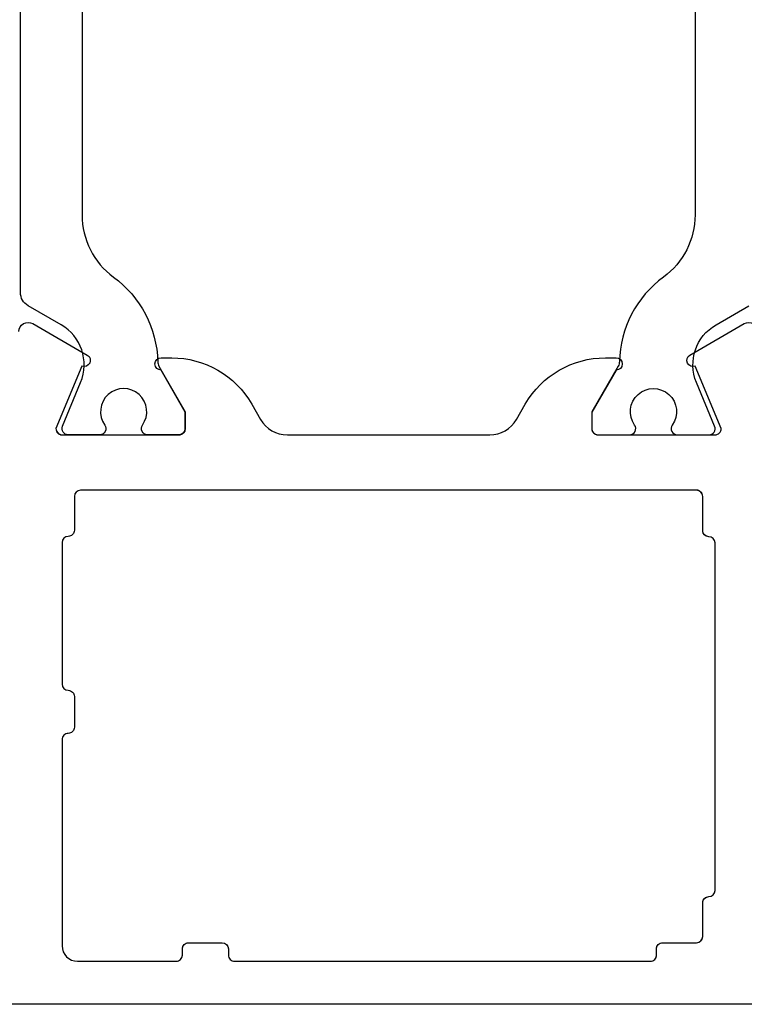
# Model space of a CAD drawing. Header units: millimetres. Extents: x 111285 to 237437, y -9513 to 52045.
# Tile 33 of 117: x 137659 to 137683, y 400 to 432. Entities that reach past the tile are written whole.
import ezdxf

# ---------------------------------------------------------------- set-up
doc = ezdxf.new("R2010")
doc.units = ezdxf.units.MM
doc.header["$LTSCALE"] = 100
doc.layers.get('0').update_dxf_attribs({"color": 252})
doc.layers.add('0-BUITENKOZIJNEN', color=252, linetype='Continuous')

# ---------------------------------------------------------------- blocks, each defined once
blk = doc.blocks.new('SR8-hori')
at = {"linetype": 'Continuous'}
for points in [[(29.04998664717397, 31.2591597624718), (29.04998664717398, 20.54084023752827, 0.2390872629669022), (30.07294793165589, 18.52382347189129, -0.2333969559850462), (31.50428045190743, 15.77544723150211, 0.1261734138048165), (31.54440312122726, 15.6319141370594), (32.39998664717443, 14.15000000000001), (32.39998664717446, 13.60000000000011), (32.39998664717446, 13.60000000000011, -0.4142135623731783), (32.19998664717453, 13.40000000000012), (31.17458331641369, 13.40000000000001, -0.609065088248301), (31.01151033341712, 13.71578947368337, 1.936491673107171), (29.78846296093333, 13.71578947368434, -0.6090650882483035), (29.62538997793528, 13.39999999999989), (28.59817844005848, 13.39999999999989, -0.5345111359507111), (28.41340253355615, 13.67653668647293), (29.00384395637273, 15.10198837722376, 0.3763733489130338), (28.36802465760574, 16.975051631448), (27.29998664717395, 17.59168366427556, -0.267949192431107), (27.04998664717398, 18.02469636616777), (27.049986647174, 33.7753036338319, -0.2679491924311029)], [(48.95001335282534, 31.25915976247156), (48.95001335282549, 20.54084023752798, -0.2390872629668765), (47.92705206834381, 18.52382347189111, 0.2333969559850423), (46.4957195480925, 15.77544723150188, -0.1261734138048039), (46.45559687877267, 15.63191413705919), (45.60001335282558, 14.14999999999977), (45.60001335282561, 13.59999999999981, 0.414213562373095), (45.8000133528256, 13.39999999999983), (46.82541668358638, 13.39999999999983, 0.609065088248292), (46.98848966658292, 13.71578947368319, -1.936491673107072), (48.21153703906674, 13.71578947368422, 0.6090650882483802), (48.37461002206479, 13.39999999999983), (49.4018215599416, 13.39999999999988), (49.4018215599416, 13.39999999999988, 0.5345111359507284), (49.58659746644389, 13.67653668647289), (49.58659746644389, 13.67653668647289), (48.99615604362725, 15.10198837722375, -0.3763733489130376), (49.6319753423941, 16.97505163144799), (50.70001335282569, 17.59168366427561, 0.2679491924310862)]]:
    blk.add_lwpolyline(points, format="xyb", dxfattribs=at)
at = {"layer": '0-BUITENKOZIJNEN', "linetype": 'Continuous', "ltscale": 0.25}
for points in [[(77.5, -5.100000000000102), (0.5000000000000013, -5.10000000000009, -0.4142135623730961)], [(27.00000000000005, 16.75172530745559, -0.5773512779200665), (27.45000078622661, 17.01153247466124), (29.21843469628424, 15.99051954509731, -0.9366166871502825), (29.04190355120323, 15.6325349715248), (28.20000000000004, 13.59999999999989, 0.4142135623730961), (28.40000000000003, 13.3999999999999), (32.20000000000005, 13.3999999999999, 0.4142135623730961), (32.40000000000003, 13.59999999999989), (32.40000000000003, 14.13999999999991), (31.61479999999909, 15.49999999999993, -0.9999925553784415), (31.6148029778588, 15.90000000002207), (31.96121378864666, 15.8999999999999, -0.2679492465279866), (34.55929030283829, 14.39999947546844), (34.84796489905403, 13.90000017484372, 0.2679492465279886), (35.71399040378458, 13.3999999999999), (42.28600959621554, 13.3999999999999, 0.2679492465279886), (43.15203510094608, 13.90000017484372), (43.44070969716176, 14.39999947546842, -0.2679492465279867), (46.0387862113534, 15.89999999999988), (46.38519696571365, 15.89999999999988, -0.9999924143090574), (46.38520000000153, 15.4999999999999), (45.60000000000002, 14.13999999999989), (45.60000000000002, 13.59999999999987, 0.4142135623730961), (45.80000000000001, 13.39999999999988), (49.60000000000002, 13.39999999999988, 0.4142135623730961), (49.80000000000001, 13.59999999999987), (48.95809644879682, 15.63253497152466, -0.9366001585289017), (48.7815593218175, 15.99051609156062), (50.54998061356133, 17.01152173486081, -0.5773751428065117), (51.00000000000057, 16.7517253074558)]]:
    blk.add_lwpolyline(points, format="xyb", dxfattribs=at)
at = {"layer": '0-BUITENKOZIJNEN', "linetype": 'Continuous'}
blk.add_lwpolyline([(28.90000000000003, -3.700000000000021), (32.10595000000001, -3.700000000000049, 0.4142135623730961), (32.30595, -3.50000000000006), (32.30595, -3.300000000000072, -0.4142135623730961), (32.50594999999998, -3.100000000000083), (33.60138999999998, -3.100000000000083, -0.4142135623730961), (33.80138999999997, -3.300000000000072), (33.80138999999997, -3.500000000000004, 0.4142135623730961), (34.00138999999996, -3.699999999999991), (47.50000000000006, -3.700000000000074, 0.4142135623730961), (47.70000000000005, -3.500000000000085), (47.70000000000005, -3.30000000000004, -0.4142135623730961), (47.90000000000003, -3.100000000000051), (49.00000000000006, -3.10000000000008, 0.4142135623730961), (49.20000000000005, -2.900000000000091), (49.19999999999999, -1.799997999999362, -0.4142135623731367), (49.40000000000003, -1.599998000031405, 0.4142135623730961), (49.60000000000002, -1.399998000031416), (49.60000000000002, 9.887300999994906, 0.4142135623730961), (49.40000000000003, 10.08730099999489, -0.4142135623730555), (49.20000000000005, 10.28730099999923), (49.20000000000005, 11.39999999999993, 0.4142135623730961), (49.00000000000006, 11.59999999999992), (28.99999999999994, 11.59999999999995, 0.4142135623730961), (28.79999999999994, 11.39999999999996), (28.80000000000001, 10.30000199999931, -0.4142135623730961), (28.60000000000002, 10.10000199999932, 0.4142135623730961), (28.40000000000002, 9.900001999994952), (28.40000000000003, 5.300002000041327, 0.4142135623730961), (28.60000000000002, 5.100002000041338, -0.4142135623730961), (28.80000000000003, 4.900002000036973), (28.79999999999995, 3.900001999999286, -0.4142135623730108), (28.60000000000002, 3.700001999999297, 0.4142135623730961), (28.40000000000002, 3.500001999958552), (28.40000000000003, -3.200000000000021, 0.4142135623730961)], format="xyb", close=True, dxfattribs=at)
blk = doc.blocks.new('onderlegger beganegrond')
blk.add_blockref('SR8-hori', (11480, 405.1000000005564))

msp = doc.modelspace()

# ---------------------------------------------------------------- linework, layer by layer
at = {"linetype": 'Continuous'}
for points in [[(137661.0484918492, 436.3591597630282), (137661.0484918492, 425.6408402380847, 0.2390872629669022), (137662.0714531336, 423.6238234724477, -0.2333969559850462), (137663.5027856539, 420.8754472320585, 0.1261734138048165), (137663.5429083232, 420.7319141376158), (137664.3984918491, 419.2500000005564), (137664.3984918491, 418.7000000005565), (137664.3984918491, 418.7000000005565, -0.4142135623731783), (137664.1984918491, 418.5000000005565), (137663.1730885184, 418.5000000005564, -0.609065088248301), (137663.0100155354, 418.8157894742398, 1.936491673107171), (137661.7869681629, 418.8157894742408, -0.6090650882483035), (137661.6238951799, 418.5000000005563), (137660.596683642, 418.5000000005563, -0.5345111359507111), (137660.4119077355, 418.7765366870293), (137661.0023491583, 420.2019883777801, 0.3763733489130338), (137660.3665298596, 422.0750516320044), (137659.2984918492, 422.691683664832, -0.267949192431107), (137659.0484918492, 423.1246963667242), (137659.0484918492, 438.8753036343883, -0.2679491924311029)], [(137661.0484918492, 436.3591597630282), (137661.0484918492, 425.6408402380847, 0.2390872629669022), (137662.0714531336, 423.6238234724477, -0.2333969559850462), (137663.5027856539, 420.8754472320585, 0.1261734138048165), (137663.5429083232, 420.7319141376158), (137664.3984918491, 419.2500000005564), (137664.3984918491, 418.7000000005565), (137664.3984918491, 418.7000000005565, -0.4142135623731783), (137664.1984918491, 418.5000000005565), (137663.1730885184, 418.5000000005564, -0.609065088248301), (137663.0100155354, 418.8157894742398, 1.936491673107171), (137661.7869681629, 418.8157894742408, -0.6090650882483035), (137661.6238951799, 418.5000000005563), (137660.596683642, 418.5000000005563, -0.5345111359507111), (137660.4119077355, 418.7765366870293), (137661.0023491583, 420.2019883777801, 0.3763733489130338), (137660.3665298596, 422.0750516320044), (137659.2984918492, 422.691683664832, -0.267949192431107), (137659.0484918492, 423.1246963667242), (137659.0484918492, 438.8753036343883, -0.2679491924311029)], [(137661.0484918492, 436.3591597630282), (137661.0484918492, 425.6408402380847, 0.2390872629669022), (137662.0714531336, 423.6238234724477, -0.2333969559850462), (137663.5027856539, 420.8754472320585, 0.1261734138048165), (137663.5429083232, 420.7319141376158), (137664.3984918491, 419.2500000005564), (137664.3984918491, 418.7000000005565), (137664.3984918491, 418.7000000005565, -0.4142135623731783), (137664.1984918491, 418.5000000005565), (137663.1730885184, 418.5000000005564, -0.609065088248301), (137663.0100155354, 418.8157894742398, 1.936491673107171), (137661.7869681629, 418.8157894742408, -0.6090650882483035), (137661.6238951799, 418.5000000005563), (137660.596683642, 418.5000000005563, -0.5345111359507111), (137660.4119077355, 418.7765366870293), (137661.0023491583, 420.2019883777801, 0.3763733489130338), (137660.3665298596, 422.0750516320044), (137659.2984918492, 422.691683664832, -0.267949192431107), (137659.0484918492, 423.1246963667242), (137659.0484918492, 438.8753036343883, -0.2679491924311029)], [(137680.9485185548, 436.3591597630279), (137680.9485185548, 425.6408402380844, -0.2390872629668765), (137679.9255572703, 423.6238234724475, 0.2333969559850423), (137678.4942247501, 420.8754472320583, -0.1261734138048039), (137678.4541020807, 420.7319141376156), (137677.5985185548, 419.2500000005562), (137677.5985185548, 418.7000000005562, 0.414213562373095), (137677.7985185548, 418.5000000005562), (137678.8239218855, 418.5000000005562, 0.609065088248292), (137678.9869948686, 418.8157894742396, -1.936491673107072), (137680.210042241, 418.8157894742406, 0.6090650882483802), (137680.373115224, 418.5000000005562), (137681.4003267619, 418.5000000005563), (137681.4003267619, 418.5000000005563, 0.5345111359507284), (137681.5851026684, 418.7765366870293), (137681.5851026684, 418.7765366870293), (137680.9946612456, 420.2019883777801, -0.3763733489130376), (137681.6304805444, 422.0750516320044), (137682.6985185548, 422.691683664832, 0.2679491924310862)], [(137680.9485185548, 436.3591597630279), (137680.9485185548, 425.6408402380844, -0.2390872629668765), (137679.9255572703, 423.6238234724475, 0.2333969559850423), (137678.4942247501, 420.8754472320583, -0.1261734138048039), (137678.4541020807, 420.7319141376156), (137677.5985185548, 419.2500000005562), (137677.5985185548, 418.7000000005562, 0.414213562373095), (137677.7985185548, 418.5000000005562), (137678.8239218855, 418.5000000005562, 0.609065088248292), (137678.9869948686, 418.8157894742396, -1.936491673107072), (137680.210042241, 418.8157894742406, 0.6090650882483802), (137680.373115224, 418.5000000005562), (137681.4003267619, 418.5000000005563), (137681.4003267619, 418.5000000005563, 0.5345111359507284), (137681.5851026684, 418.7765366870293), (137681.5851026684, 418.7765366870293), (137680.9946612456, 420.2019883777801, -0.3763733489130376), (137681.6304805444, 422.0750516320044), (137682.6985185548, 422.691683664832, 0.2679491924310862)], [(137680.9485185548, 436.3591597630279), (137680.9485185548, 425.6408402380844, -0.2390872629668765), (137679.9255572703, 423.6238234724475, 0.2333969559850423), (137678.4942247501, 420.8754472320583, -0.1261734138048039), (137678.4541020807, 420.7319141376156), (137677.5985185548, 419.2500000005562), (137677.5985185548, 418.7000000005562, 0.414213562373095), (137677.7985185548, 418.5000000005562), (137678.8239218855, 418.5000000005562, 0.609065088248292), (137678.9869948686, 418.8157894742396, -1.936491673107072), (137680.210042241, 418.8157894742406, 0.6090650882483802), (137680.373115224, 418.5000000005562), (137681.4003267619, 418.5000000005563), (137681.4003267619, 418.5000000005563, 0.5345111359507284), (137681.5851026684, 418.7765366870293), (137681.5851026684, 418.7765366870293), (137680.9946612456, 420.2019883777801, -0.3763733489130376), (137681.6304805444, 422.0750516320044), (137682.6985185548, 422.691683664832, 0.2679491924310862)]]:
    msp.add_lwpolyline(points, format="xyb", dxfattribs=at)
at = {"layer": '0-BUITENKOZIJNEN', "linetype": 'Continuous', "ltscale": 0.25}
for points in [[(137658.9985052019, 421.851725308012, -0.5773512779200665), (137659.4485059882, 422.1115324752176), (137661.2169398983, 421.0905195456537, -0.9366166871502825), (137661.0404087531, 420.7325349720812), (137660.198505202, 418.7000000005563, 0.4142135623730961), (137660.398505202, 418.5000000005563), (137664.198505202, 418.5000000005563, 0.4142135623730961), (137664.398505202, 418.7000000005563), (137664.398505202, 419.2400000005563), (137663.613305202, 420.6000000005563, -0.9999925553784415), (137663.6133081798, 421.0000000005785), (137663.9597189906, 421.0000000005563, -0.2679492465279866), (137666.5577955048, 419.4999994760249), (137666.846470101, 419.0000001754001, 0.2679492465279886), (137667.7124956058, 418.5000000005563), (137674.2845147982, 418.5000000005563, 0.2679492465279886), (137675.1505403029, 419.0000001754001), (137675.4392148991, 419.4999994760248, -0.2679492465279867), (137678.0372914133, 421.0000000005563), (137678.3837021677, 421.0000000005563, -0.9999924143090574), (137678.383705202, 420.6000000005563), (137677.598505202, 419.2400000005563), (137677.598505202, 418.7000000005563, 0.4142135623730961), (137677.798505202, 418.5000000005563), (137681.598505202, 418.5000000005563, 0.4142135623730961), (137681.798505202, 418.7000000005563), (137680.9566016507, 420.7325349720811, -0.9366001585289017), (137680.7800645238, 421.090516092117), (137682.5484858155, 422.1115217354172, -0.5773751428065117), (137682.9985052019, 421.8517253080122)], [(137658.9985052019, 421.851725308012, -0.5773512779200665), (137659.4485059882, 422.1115324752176), (137661.2169398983, 421.0905195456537, -0.9366166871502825), (137661.0404087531, 420.7325349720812), (137660.198505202, 418.7000000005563, 0.4142135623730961), (137660.398505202, 418.5000000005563), (137664.198505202, 418.5000000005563, 0.4142135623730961), (137664.398505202, 418.7000000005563), (137664.398505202, 419.2400000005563), (137663.613305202, 420.6000000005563, -0.9999925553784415), (137663.6133081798, 421.0000000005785), (137663.9597189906, 421.0000000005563, -0.2679492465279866), (137666.5577955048, 419.4999994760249), (137666.846470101, 419.0000001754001, 0.2679492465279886), (137667.7124956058, 418.5000000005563), (137674.2845147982, 418.5000000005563, 0.2679492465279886), (137675.1505403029, 419.0000001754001), (137675.4392148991, 419.4999994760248, -0.2679492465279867), (137678.0372914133, 421.0000000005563), (137678.3837021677, 421.0000000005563, -0.9999924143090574), (137678.383705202, 420.6000000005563), (137677.598505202, 419.2400000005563), (137677.598505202, 418.7000000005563, 0.4142135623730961), (137677.798505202, 418.5000000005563), (137681.598505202, 418.5000000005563, 0.4142135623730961), (137681.798505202, 418.7000000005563), (137680.9566016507, 420.7325349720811, -0.9366001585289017), (137680.7800645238, 421.090516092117), (137682.5484858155, 422.1115217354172, -0.5773751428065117), (137682.9985052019, 421.8517253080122)], [(137658.9985052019, 421.851725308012, -0.5773512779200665), (137659.4485059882, 422.1115324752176), (137661.2169398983, 421.0905195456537, -0.9366166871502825), (137661.0404087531, 420.7325349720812), (137660.198505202, 418.7000000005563, 0.4142135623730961), (137660.398505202, 418.5000000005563), (137664.198505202, 418.5000000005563, 0.4142135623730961), (137664.398505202, 418.7000000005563), (137664.398505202, 419.2400000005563), (137663.613305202, 420.6000000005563, -0.9999925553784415), (137663.6133081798, 421.0000000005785), (137663.9597189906, 421.0000000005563, -0.2679492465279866), (137666.5577955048, 419.4999994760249), (137666.846470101, 419.0000001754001, 0.2679492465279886), (137667.7124956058, 418.5000000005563), (137674.2845147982, 418.5000000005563, 0.2679492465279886), (137675.1505403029, 419.0000001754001), (137675.4392148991, 419.4999994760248, -0.2679492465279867), (137678.0372914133, 421.0000000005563), (137678.3837021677, 421.0000000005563, -0.9999924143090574), (137678.383705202, 420.6000000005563), (137677.598505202, 419.2400000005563), (137677.598505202, 418.7000000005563, 0.4142135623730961), (137677.798505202, 418.5000000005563), (137681.598505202, 418.5000000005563, 0.4142135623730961), (137681.798505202, 418.7000000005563), (137680.9566016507, 420.7325349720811, -0.9366001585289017), (137680.7800645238, 421.090516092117), (137682.5484858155, 422.1115217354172, -0.5773751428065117), (137682.9985052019, 421.8517253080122)], [(137709.4985052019, 400.0000000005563), (137632.4985052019, 400.0000000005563, -0.4142135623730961)], [(137709.4985052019, 400.0000000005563), (137632.4985052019, 400.0000000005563, -0.4142135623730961)], [(137709.4985052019, 400.0000000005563), (137632.4985052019, 400.0000000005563, -0.4142135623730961)]]:
    msp.add_lwpolyline(points, format="xyb", dxfattribs=at)
at = {"layer": '0-BUITENKOZIJNEN', "linetype": 'Continuous'}
msp.add_lwpolyline([(137660.898505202, 401.4000000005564), (137664.1044552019, 401.4000000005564, 0.4142135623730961), (137664.304455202, 401.6000000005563), (137664.304455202, 401.8000000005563, -0.4142135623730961), (137664.504455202, 402.0000000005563), (137665.599895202, 402.0000000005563, -0.4142135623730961), (137665.799895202, 401.8000000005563), (137665.799895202, 401.6000000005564, 0.4142135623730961), (137665.999895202, 401.4000000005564), (137679.4985052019, 401.4000000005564, 0.4142135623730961), (137679.698505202, 401.6000000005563), (137679.698505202, 401.8000000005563, -0.4142135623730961), (137679.898505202, 402.0000000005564), (137680.9985052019, 402.0000000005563, 0.4142135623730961), (137681.198505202, 402.2000000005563), (137681.198505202, 403.3000020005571, -0.4142135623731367), (137681.398505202, 403.500002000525, 0.4142135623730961), (137681.598505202, 403.700002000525), (137681.598505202, 414.9873010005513, 0.4142135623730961), (137681.398505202, 415.1873010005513, -0.4142135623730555), (137681.198505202, 415.3873010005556), (137681.198505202, 416.5000000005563, 0.4142135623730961), (137680.9985052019, 416.7000000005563), (137660.9985052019, 416.7000000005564, 0.4142135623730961), (137660.798505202, 416.5000000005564), (137660.798505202, 415.4000020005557, -0.4142135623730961), (137660.598505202, 415.2000020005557, 0.4142135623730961), (137660.398505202, 415.0000020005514), (137660.398505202, 410.4000020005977, 0.4142135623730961), (137660.598505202, 410.2000020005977, -0.4142135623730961), (137660.798505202, 410.0000020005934), (137660.798505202, 409.0000020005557, -0.4142135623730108), (137660.598505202, 408.8000020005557, 0.4142135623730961), (137660.398505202, 408.600002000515), (137660.398505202, 401.9000000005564, 0.4142135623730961)], format="xyb", close=True, dxfattribs=at)
msp.add_lwpolyline([(137660.898505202, 401.4000000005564), (137664.1044552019, 401.4000000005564, 0.4142135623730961), (137664.304455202, 401.6000000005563), (137664.304455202, 401.8000000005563, -0.4142135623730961), (137664.504455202, 402.0000000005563), (137665.599895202, 402.0000000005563, -0.4142135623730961), (137665.799895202, 401.8000000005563), (137665.799895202, 401.6000000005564, 0.4142135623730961), (137665.999895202, 401.4000000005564), (137679.4985052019, 401.4000000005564, 0.4142135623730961), (137679.698505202, 401.6000000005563), (137679.698505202, 401.8000000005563, -0.4142135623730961), (137679.898505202, 402.0000000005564), (137680.9985052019, 402.0000000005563, 0.4142135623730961), (137681.198505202, 402.2000000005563), (137681.198505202, 403.3000020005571, -0.4142135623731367), (137681.398505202, 403.500002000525, 0.4142135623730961), (137681.598505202, 403.700002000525), (137681.598505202, 414.9873010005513, 0.4142135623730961), (137681.398505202, 415.1873010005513, -0.4142135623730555), (137681.198505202, 415.3873010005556), (137681.198505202, 416.5000000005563, 0.4142135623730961), (137680.9985052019, 416.7000000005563), (137660.9985052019, 416.7000000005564, 0.4142135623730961), (137660.798505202, 416.5000000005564), (137660.798505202, 415.4000020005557, -0.4142135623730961), (137660.598505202, 415.2000020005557, 0.4142135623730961), (137660.398505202, 415.0000020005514), (137660.398505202, 410.4000020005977, 0.4142135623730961), (137660.598505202, 410.2000020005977, -0.4142135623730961), (137660.798505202, 410.0000020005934), (137660.798505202, 409.0000020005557, -0.4142135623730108), (137660.598505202, 408.8000020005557, 0.4142135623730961), (137660.398505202, 408.600002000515), (137660.398505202, 401.9000000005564, 0.4142135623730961)], format="xyb", close=True, dxfattribs=at)
msp.add_lwpolyline([(137660.898505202, 401.4000000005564), (137664.1044552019, 401.4000000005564, 0.4142135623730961), (137664.304455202, 401.6000000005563), (137664.304455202, 401.8000000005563, -0.4142135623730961), (137664.504455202, 402.0000000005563), (137665.599895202, 402.0000000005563, -0.4142135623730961), (137665.799895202, 401.8000000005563), (137665.799895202, 401.6000000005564, 0.4142135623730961), (137665.999895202, 401.4000000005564), (137679.4985052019, 401.4000000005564, 0.4142135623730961), (137679.698505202, 401.6000000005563), (137679.698505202, 401.8000000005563, -0.4142135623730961), (137679.898505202, 402.0000000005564), (137680.9985052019, 402.0000000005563, 0.4142135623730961), (137681.198505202, 402.2000000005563), (137681.198505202, 403.3000020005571, -0.4142135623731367), (137681.398505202, 403.500002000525, 0.4142135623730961), (137681.598505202, 403.700002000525), (137681.598505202, 414.9873010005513, 0.4142135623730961), (137681.398505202, 415.1873010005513, -0.4142135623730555), (137681.198505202, 415.3873010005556), (137681.198505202, 416.5000000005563, 0.4142135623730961), (137680.9985052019, 416.7000000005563), (137660.9985052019, 416.7000000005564, 0.4142135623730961), (137660.798505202, 416.5000000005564), (137660.798505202, 415.4000020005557, -0.4142135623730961), (137660.598505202, 415.2000020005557, 0.4142135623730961), (137660.398505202, 415.0000020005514), (137660.398505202, 410.4000020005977, 0.4142135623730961), (137660.598505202, 410.2000020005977, -0.4142135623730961), (137660.798505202, 410.0000020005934), (137660.798505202, 409.0000020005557, -0.4142135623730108), (137660.598505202, 408.8000020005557, 0.4142135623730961), (137660.398505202, 408.600002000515), (137660.398505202, 401.9000000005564, 0.4142135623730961)], format="xyb", close=True, dxfattribs=at)

# ---------------------------------------------------------------- block references
msp.add_blockref('onderlegger beganegrond', (126151.998505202, 0))

doc.saveas('drawing.dxf')
